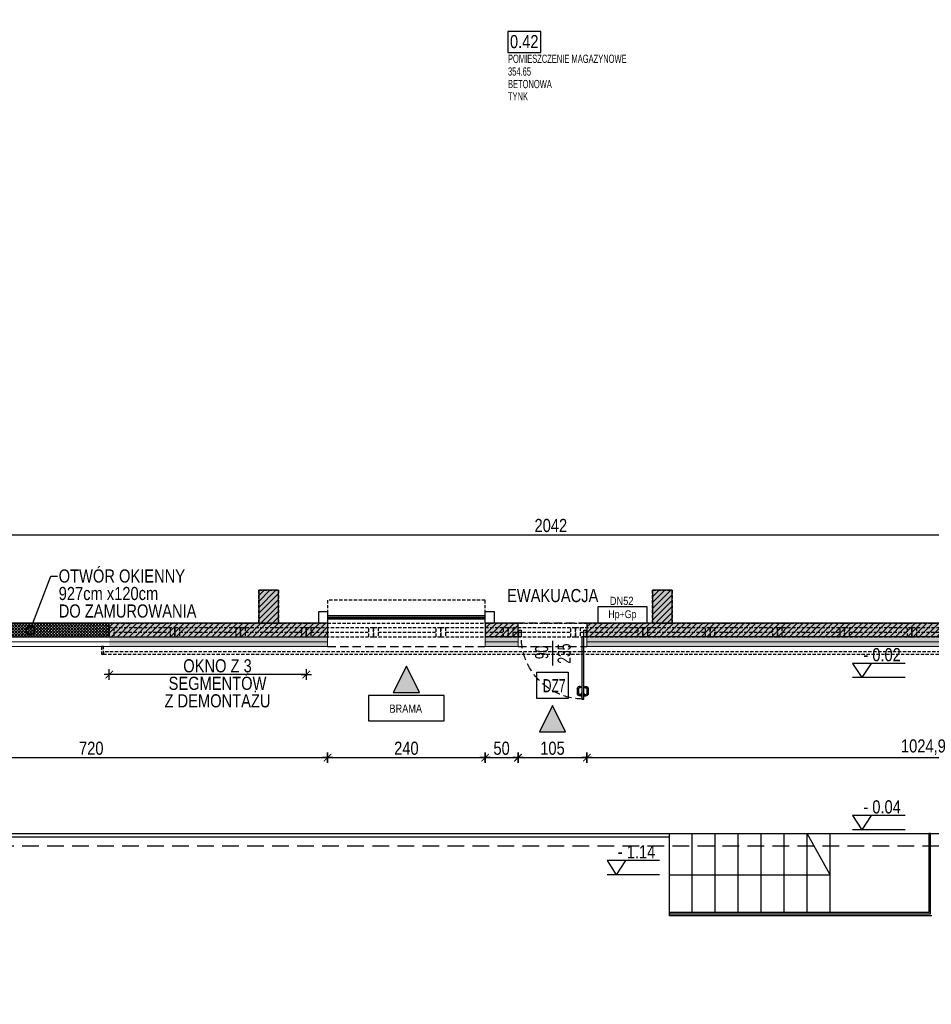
# Model space of a CAD drawing. Header units: millimetres. Extents: x 76192 to 88546, y 19309 to 25840.
# Tile 7 of 61: x 77911 to 79300, y 20811 to 22310. Entities that reach past the tile are written whole.
import ezdxf
from ezdxf import colors
from ezdxf.entities.mleader import LeaderData, LeaderLine
from ezdxf.enums import TextEntityAlignment as Align
from ezdxf.math import Vec2, Vec3

# ---------------------------------------------------------------- set-up
doc = ezdxf.new("R2010")
doc.units = ezdxf.units.MM
doc.set_wipeout_variables(frame=1)
doc.linetypes.add('DASHED', pattern=[0.75, 0.5, -0.25])
doc.linetypes.add('DASHEDX2', pattern=[38.1, 25.4, -12.7])
doc.layers.get('DEFPOINTS').update_dxf_attribs({"lineweight": 9})
for name, color, linetype in [('_HSA_HATCH_WYPEŁNIENIA_PRZEGRÓD', 205, 'Continuous'), ('_HSA_HYDRANTY', 20, 'Continuous'), ('_HSA_KOTY', 150, 'Continuous'), ('_HSA_NUMERACJA POMIESZCZEN', 43, 'Continuous'), ('_HSA_OPIS', 43, 'Continuous'), ('_HSA_OPIS_STOLARKA_WEWNĘTRZNA', 43, 'Continuous'), ('_HSA_PRZERYWANE', 153, 'DASHEDX2'), ('_HSA_SCHODY', 122, 'Continuous'), ('_HSA_STOLARKA_WEWNĘTRZNA', 132, 'Continuous'), ('_HSA_STOLARKA_ZEWNĘTRZNA', 132, 'Continuous'), ('_HSA_WIDOKOWE', 1, 'Continuous'), ('_HSA_WIDOKOWE_CIENKIE', 8, 'Continuous'), ('_HSA_WYM_100', 141, 'Continuous'), ('_HSA_ŚCIANY_KONSTRUKCYJNE', 3, 'Continuous'), ('_HSA_ŚCIANY_MUROWANE', 4, 'Continuous')]:
    doc.layers.add(name, color=color, linetype=linetype)
doc.layers.add('_HSA_IZOLACJA_TERMICZNA', color=2, linetype='Continuous', lineweight=5)
doc.layers.add('_HSA_NUMERACJA POMIESZCZEN POMOC', color=7, linetype='Continuous', true_color=0x38940a, plot=False)
doc.layers.add('_HSA_OPIS_STOLARKA_ZEWNĘTRZNA_POMOC', color=7, linetype='Continuous', true_color=0x6cc7f4, plot=False)
doc.layers.add('_HSA_POWIERZCHNIA_UŻYTKOWA', color=115, linetype='DASHED', plot=False)
doc.styles.add('Arial', font='Arial.ttf')
doc.styles.add('Arial Narrow_1', font='Arial Narrow.ttf', dxfattribs={"width": 0.8, "height": 200})
doc.styles.add('ARIAL_100', font='Arial.ttf', dxfattribs={"width": 0.8, "height": 20})
doc.styles.add('ARIAL_30', font='Arial.ttf', dxfattribs={"width": 0.8, "height": 7})
doc.styles.add('ARIAL_50', font='Arial Narrow.ttf', dxfattribs={"width": 0.8, "height": 10})
doc.linetypes.add('BATTING', pattern='A,0.00254,-2.54,[134,ltypeshp.shx,S=2.54,R=0,X=-2.54,Y=0],-5.08,[134,ltypeshp.shx,S=2.54,R=180,X=2.54,Y=0],-2.54', length=10.16254)
doc.dimstyles.new('WYM_WEWN_100', dxfattribs={"dimtxt": 20, "dimasz": 2, "dimexe": 10, "dimexo": 0, "dimgap": 4, "dimtad": 1, "dimdec": 1, "dimrnd": 0.1, "dimtxsty": 'ARIAL_100', "dimblk": 'Wym-03', "dimcen": 0, "dimdle": 10, "dimse1": 1, "dimse2": 1, "dimclrt": 256, "dimazin": 2, "dimtfac": 1, "dimtdec": 1, "dimtix": 1, "dimtmove": 2, "dimatfit": 0, "dimfxl": 1, "dimtolj": 1, "dimtzin": 0, "dimarcsym": 0})

# ---------------------------------------------------------------- blocks, each defined once
blk = doc.blocks.new('A$C181A6C00')
blk.add_hatch(color=256).paths.add_polyline_path([(50, -25), (0, 0), (50, 25)])
blk.add_lwpolyline([(50, -25), (0, 0), (50, 25), (50, -25)])
blk = doc.blocks.new('A$C88e31ec9')
blk.add_lwpolyline([(-57.6, -38.6), (57.6, -38.6), (57.6, 0), (-57.6, 0)], close=True)
at = {"style": 'Arial', "width": 0.8}
blk.add_text('BRAMA', height=12.5, dxfattribs=at).set_placement((-1, -26.2), align=Align.CENTER)
blk = doc.blocks.new('KOTA')
for p in [(-28, 43.4), (28, 43.4)]:
    blk.add_line(p, (0, 0))
blk.add_lwpolyline([(131.6, 43.4), (-28, 43.4)])
at = {"style": 'Arial', "width": 0.8}
blk.add_attdef('0000', (4.6, 49.9), '', height=40, dxfattribs=at)
blk = doc.blocks.new('*U473')
at = {"linetype": 'ByBlock', "ltscale": 10}
for p, q in [((0, 14), (102.5, 14)), ((0, 0), (0, 14)), ((0, 0), (102.5, 0)), ((7, 0), (7, 14)), ((7, 7), (95.5, 7)), ((95.5, 14), (95.5, 0)), ((102.5, 14), (102.5, 0))]:
    blk.add_line(p, q, dxfattribs=at)
blk = doc.blocks.new('*U474')
at = {"linetype": 'ByBlock', "ltscale": 10}
for p, q in [((0, 14), (102.5, 14)), ((0, 0), (0, 14)), ((0, 0), (102.5, 0)), ((7, 0), (7, 14)), ((7, 7), (95.5, 7)), ((95.5, 14), (95.5, 0)), ((102.5, 14), (102.5, 0))]:
    blk.add_line(p, q, dxfattribs=at)
blk = doc.blocks.new('*U475')
at = {"linetype": 'ByBlock', "ltscale": 10}
for p, q in [((0, 14), (102.5, 14)), ((0, 0), (0, 14)), ((0, 0), (102.5, 0)), ((7, 0), (7, 14)), ((7, 7), (95.5, 7)), ((95.5, 14), (95.5, 0)), ((102.5, 14), (102.5, 0))]:
    blk.add_line(p, q, dxfattribs=at)
blk = doc.blocks.new('*U476')
at = {"linetype": 'ByBlock', "ltscale": 10}
for p, q in [((0, 14), (102.5, 14)), ((0, 0), (0, 14)), ((0, 0), (102.5, 0)), ((7, 0), (7, 14)), ((7, 7), (95.5, 7)), ((95.5, 14), (95.5, 0)), ((102.5, 14), (102.5, 0))]:
    blk.add_line(p, q, dxfattribs=at)
blk = doc.blocks.new('*U477')
at = {"linetype": 'ByBlock', "ltscale": 10}
for p, q in [((0, 14), (102.5, 14)), ((0, 0), (0, 14)), ((0, 0), (102.5, 0)), ((7, 0), (7, 14)), ((7, 7), (95.5, 7)), ((95.5, 14), (95.5, 0)), ((102.5, 14), (102.5, 0))]:
    blk.add_line(p, q, dxfattribs=at)
blk = doc.blocks.new('*U467')
at = {"linetype": 'ByBlock', "ltscale": 10}
for p, q in [((0, 14), (102.5, 14)), ((0, 0), (0, 14)), ((0, 0), (102.5, 0)), ((7, 0), (7, 14)), ((7, 7), (95.5, 7)), ((95.5, 14), (95.5, 0)), ((102.5, 14), (102.5, 0))]:
    blk.add_line(p, q, dxfattribs=at)
blk = doc.blocks.new('*U468')
at = {"linetype": 'ByBlock', "ltscale": 10}
for p, q in [((0, 14), (102.5, 14)), ((0, 0), (0, 14)), ((0, 0), (102.5, 0)), ((7, 0), (7, 14)), ((7, 7), (95.5, 7)), ((95.5, 14), (95.5, 0)), ((102.5, 14), (102.5, 0))]:
    blk.add_line(p, q, dxfattribs=at)
blk = doc.blocks.new('*U469')
at = {"linetype": 'ByBlock', "ltscale": 10}
for p, q in [((0, 14), (102.5, 14)), ((0, 0), (0, 14)), ((0, 0), (102.5, 0)), ((7, 0), (7, 14)), ((7, 7), (95.5, 7)), ((95.5, 14), (95.5, 0)), ((102.5, 14), (102.5, 0))]:
    blk.add_line(p, q, dxfattribs=at)
blk = doc.blocks.new('*U470')
at = {"linetype": 'ByBlock', "ltscale": 10}
for p, q in [((0, 14), (102.5, 14)), ((0, 0), (0, 14)), ((0, 0), (102.5, 0)), ((7, 0), (7, 14)), ((7, 7), (95.5, 7)), ((95.5, 14), (95.5, 0)), ((102.5, 14), (102.5, 0))]:
    blk.add_line(p, q, dxfattribs=at)
blk = doc.blocks.new('*U471')
at = {"linetype": 'ByBlock', "ltscale": 10}
for p, q in [((0, 14), (102.5, 14)), ((0, 0), (0, 14)), ((0, 0), (102.5, 0)), ((7, 0), (7, 14)), ((7, 7), (95.5, 7)), ((95.5, 14), (95.5, 0)), ((102.5, 14), (102.5, 0))]:
    blk.add_line(p, q, dxfattribs=at)
blk = doc.blocks.new('NUMERACJA_POMIESZCZEŃ_200')
blk.add_lwpolyline([(50, 31.9), (0, 31.9), (0, 0), (50, 0)], close=True)
at = {"style": 'ARIAL_100', "width": 0.8}
blk.add_attdef('OPIS_TABELKA', (3, 6.5), '', height=20, dxfattribs=at)
at = {"layer": '_HSA_NUMERACJA POMIESZCZEN POMOC', "style": 'ARIAL_50', "width": 0.8}
for tag, p in [('NAZWA', (0, -15.9)), ('POWIERZCHNIA', (0, -35.3)), ('POSADZKA', (0, -54.4)), ('SUFIT', (0, -73.1))]:
    blk.add_attdef(tag, p, '', height=12.5, dxfattribs=at)
blk = doc.blocks.new('hydrant+gasnica')
blk.add_wipeout([(0, 25), (74, 25), (74, 0), (0, 0)])
blk.add_lwpolyline([(0, 25), (74, 25), (74, 0), (0, 0), (0, 25)])
at = {"style": 'Arial', "width": 0.8}
blk.add_text('Hp+Gp', height=12, dxfattribs=at).set_placement((37, 7.5), align=Align.CENTER)
blk = doc.blocks.new('*U526')
for p, q in [((96.275, 90), (93.175, 90)), ((96.275, 91.25), (97.075, 91.25)), ((96.275, 86.75), (96.275, 91.25)), ((100.8, 91.25), (100, 91.25)), ((100.8, 86.75), (100.8, 91.25)), ((100.8, 90), (103.9, 90)), ((90.175, 78.86), (90.175, 87)), ((92.175, 78.86), (92.175, 87)), ((96.275, 88), (93.175, 88)), ((95.275, 77.86), (93.175, 77.86)), ((95.275, 75.86), (93.175, 75.86)), ((95.275, 75.86), (95.275, 77.86)), ((97.075, 86.75), (96.275, 86.75)), ((100, 86.75), (100.8, 86.75)), ((100.8, 88), (103.9, 88)), ((101.8, 75.86), (101.8, 77.86)), ((101.8, 77.86), (103.9, 77.86)), ((101.8, 75.86), (103.9, 75.86)), ((104.9, 78.86), (104.9, 87)), ((106.9, 78.86), (106.9, 87))]:
    blk.add_line(p, q)
for points in [[(100, 0), (97.075, 0), (97.075, 95), (100, 95)], [(1, 0), (1, -10), (5, -10), (5, 0)], [(100, 0), (100, -10), (104, -10), (104, 0)]]:
    blk.add_lwpolyline(points, close=True)
for points in [[(0, 0), (0, -10)], [(105, 0), (105, -10)]]:
    blk.add_lwpolyline(points)
at = {"linetype": 'DASHED', "ltscale": 25}
blk.add_arc((100, 0), 95, 90, 180, dxfattribs=at)
for centre, radius, start, end in [((93.175, 87), 3, 90, 180), ((103.9, 87), 3, 0, 90), ((93.175, 78.86), 3, 180, 270), ((93.175, 87), 1, 90, 180), ((93.175, 78.86), 1, 180, 270), ((103.9, 87), 1, 0, 90), ((103.9, 78.86), 3, 270, 0), ((103.9, 78.86), 1, 270, 0)]:
    blk.add_arc(centre, radius, start, end)
blk = doc.blocks.new('Wym-03')
for p, q in [((-4, 0), (4, 0)), ((0, 4), (0, -4))]:
    blk.add_line(p, q)
blk.add_lwpolyline([(-2.83, -2.83, 0.8, 0.8, 0), (2.83, 2.83, 0.05, 0.05, 0)], format="xyseb")
blk = doc.blocks.new('*D560')
at = {"layer": '_HSA_OPIS', "color": 0, "lineweight": -2}
blk.add_line((78345.8, 21312.8), (78049.8, 21312.8), dxfattribs=at)
at = {"layer": 'DEFPOINTS', "color": 0}
for p in [(78047.8, 21370.5), (78347.8, 21370.5), (78047.8, 21312.8)]:
    blk.add_point(p, dxfattribs=at)
at = {"layer": '_HSA_OPIS', "color": 0, "lineweight": -2, "xscale": 2, "yscale": 2, "zscale": 2, "rotation": 180}
blk.add_blockref('Wym-03', (78047.8, 21312.8), dxfattribs=at)
at = {"layer": '_HSA_OPIS', "color": 0, "lineweight": -2, "xscale": 2, "yscale": 2, "zscale": 2}
blk.add_blockref('Wym-03', (78347.8, 21312.8), dxfattribs=at)
blk = doc.blocks.new('*U447')
at = {"linetype": 'ByBlock', "ltscale": 10}
for p, q in [((0, 14), (100, 14)), ((0, 0), (0, 14)), ((0, 0), (100, 0)), ((7, 0), (7, 14)), ((7, 7), (93, 7)), ((93, 14), (93, 0)), ((100, 14), (100, 0))]:
    blk.add_line(p, q, dxfattribs=at)
blk = doc.blocks.new('*U448')
at = {"linetype": 'ByBlock', "ltscale": 10}
for p, q in [((0, 14), (100, 14)), ((0, 0), (0, 14)), ((0, 0), (100, 0)), ((7, 0), (7, 14)), ((7, 7), (93, 7)), ((93, 14), (93, 0)), ((100, 14), (100, 0))]:
    blk.add_line(p, q, dxfattribs=at)
blk = doc.blocks.new('*U431')
at = {"linetype": 'ByBlock', "ltscale": 10}
for p, q in [((0, 14), (100, 14)), ((0, 0), (0, 14)), ((0, 0), (100, 0)), ((7, 0), (7, 14)), ((7, 7), (93, 7)), ((93, 14), (93, 0)), ((100, 14), (100, 0))]:
    blk.add_line(p, q, dxfattribs=at)
blk = doc.blocks.new('_DotSmall')
at = {"color": 0, "linetype": 'ByBlock', "const_width": 0.5}
blk.add_lwpolyline([(-0.0625, 0, 1), (0.0625, 0, 1)], format="xyb", close=True, dxfattribs=at)
blk = doc.blocks.new('*D692')
at = {"layer": '_HSA_WYM_100', "color": 0, "lineweight": -2}
blk.add_line((80088.3, 19377.4), (78049.8, 19377.4), dxfattribs=at)
at = {"layer": 'DEFPOINTS', "color": 0}
for p in [(78047.8, 21370.5), (80090.3, 21370.5), (78047.8, 19377.4)]:
    blk.add_point(p, dxfattribs=at)
at = {"layer": '_HSA_WYM_100', "color": 0, "lineweight": -2, "xscale": 2, "yscale": 2, "zscale": 2, "rotation": 180}
blk.add_blockref('Wym-03', (78047.8, 19377.4), dxfattribs=at)
at = {"layer": '_HSA_WYM_100', "color": 0, "lineweight": -2, "xscale": 2, "yscale": 2, "zscale": 2}
blk.add_blockref('Wym-03', (80090.3, 19377.4), dxfattribs=at)
at = {"layer": '_HSA_WYM_100', "insert": (79069.1, 19393.4), "char_height": 20, "attachment_point": 5, "style": 'ARIAL_100'}
blk.add_mtext('\\A1;2042,5', dxfattribs=at)
blk = doc.blocks.new('*D693')
at = {"layer": '_HSA_WYM_100', "color": 0, "lineweight": -2}
blk.add_line((78045.8, 19377.4), (77122.8, 19377.4), dxfattribs=at)
at = {"layer": 'DEFPOINTS', "color": 0}
for p in [(77120.8, 21370.5), (78047.8, 21370.5), (77120.8, 19377.4)]:
    blk.add_point(p, dxfattribs=at)
at = {"layer": '_HSA_WYM_100', "color": 0, "lineweight": -2, "xscale": 2, "yscale": 2, "zscale": 2, "rotation": 180}
blk.add_blockref('Wym-03', (77120.8, 19377.4), dxfattribs=at)
at = {"layer": '_HSA_WYM_100', "color": 0, "lineweight": -2, "xscale": 2, "yscale": 2, "zscale": 2}
blk.add_blockref('Wym-03', (78047.8, 19377.4), dxfattribs=at)
at = {"layer": '_HSA_WYM_100', "insert": (77584.3, 19391.6), "char_height": 20, "attachment_point": 5, "style": 'ARIAL_100'}
blk.add_mtext('\\A1;927', dxfattribs=at)
blk = doc.blocks.new('*D697')
at = {"layer": '_HSA_WYM_100', "color": 0, "lineweight": -2}
blk.add_line((86737.3, 19347.4), (76433.3, 19347.4), dxfattribs=at)
at = {"layer": 'DEFPOINTS', "color": 0}
for p in [(76431.3, 21355.5), (86739.3, 19527.4), (76431.3, 19347.4)]:
    blk.add_point(p, dxfattribs=at)
at = {"layer": '_HSA_WYM_100', "color": 0, "lineweight": -2, "xscale": 2, "yscale": 2, "zscale": 2, "rotation": 180}
blk.add_blockref('Wym-03', (76431.3, 19347.4), dxfattribs=at)
at = {"layer": '_HSA_WYM_100', "color": 0, "lineweight": -2, "xscale": 2, "yscale": 2, "zscale": 2}
blk.add_blockref('Wym-03', (86739.3, 19347.4), dxfattribs=at)
at = {"layer": '_HSA_WYM_100', "insert": (81585.3, 19361.6), "char_height": 20, "attachment_point": 5, "style": 'ARIAL_100'}
blk.add_mtext('\\A1;10308', dxfattribs=at)
blk = doc.blocks.new('*D726')
at = {"layer": '_HSA_WYM_100', "color": 0, "lineweight": -2}
blk.add_line((76281.3, 20766.1), (76281.3, 22652.5), dxfattribs=at)
at = {"layer": 'DEFPOINTS', "color": 0}
for p in [(76281.3, 22654.5), (76431.3, 22654.5), (86739.3, 20764.1)]:
    blk.add_point(p, dxfattribs=at)
at = {"layer": '_HSA_WYM_100', "color": 0, "lineweight": -2, "xscale": 2, "yscale": 2, "zscale": 2}
for p, rotation in [((76281.3, 22654.5), 90), ((76281.3, 20764.1), 270)]:
    blk.add_blockref('Wym-03', p, dxfattribs=dict(at, rotation=rotation))
at = {"layer": '_HSA_WYM_100', "insert": (76265.3, 21709.3), "char_height": 20, "attachment_point": 5, "rotation": 90, "style": 'ARIAL_100'}
blk.add_mtext('\\A1;1890,4', dxfattribs=at)
blk = doc.blocks.new('*D730')
at = {"layer": '_HSA_WYM_100', "color": 0, "lineweight": -2}
blk.add_line((76251.3, 21353.5), (76251.3, 19529.4), dxfattribs=at)
at = {"layer": 'DEFPOINTS', "color": 0}
for p in [(76431.3, 21355.5), (76251.3, 19527.4), (86739.3, 19527.4)]:
    blk.add_point(p, dxfattribs=at)
at = {"layer": '_HSA_WYM_100', "color": 0, "lineweight": -2, "xscale": 2, "yscale": 2, "zscale": 2}
for p, rotation in [((76251.3, 21355.5), 90), ((76251.3, 19527.4), 270)]:
    blk.add_blockref('Wym-03', p, dxfattribs=dict(at, rotation=rotation))
at = {"layer": '_HSA_WYM_100', "insert": (76235.3, 20441.5), "char_height": 20, "attachment_point": 5, "rotation": 90, "style": 'ARIAL_100'}
blk.add_mtext('\\A1;1828,1', dxfattribs=at)
blk = doc.blocks.new('*D735')
at = {"layer": '_HSA_WYM_100', "color": 0, "lineweight": -2}
blk.add_line((77662.3, 21186.3), (78378.3, 21186.3), dxfattribs=at)
at = {"layer": 'DEFPOINTS', "color": 0}
for p in [(77660.3, 21355.5), (78380.3, 21355.5), (78380.3, 21186.3)]:
    blk.add_point(p, dxfattribs=at)
at = {"layer": '_HSA_WYM_100', "color": 0, "lineweight": -2, "xscale": 2, "yscale": 2, "zscale": 2}
for p, rotation in [((77660.3, 21186.3), 179.9999999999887), ((78380.3, 21186.3), 359.9999999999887)]:
    blk.add_blockref('Wym-03', p, dxfattribs=dict(at, rotation=rotation))
at = {"layer": '_HSA_WYM_100', "insert": (78020.3, 21200.5), "char_height": 20, "attachment_point": 5, "style": 'ARIAL_100'}
blk.add_mtext('\\A1;720', dxfattribs=at)
blk = doc.blocks.new('*D736')
at = {"layer": '_HSA_WYM_100', "color": 0, "lineweight": -2}
blk.add_line((78382.3, 21186.3), (78618.3, 21186.3), dxfattribs=at)
at = {"layer": 'DEFPOINTS', "color": 0}
for p in [(78380.3, 21355.5), (78620.3, 21355.5), (78620.3, 21186.3)]:
    blk.add_point(p, dxfattribs=at)
at = {"layer": '_HSA_WYM_100', "color": 0, "lineweight": -2, "xscale": 2, "yscale": 2, "zscale": 2}
for p, rotation in [((78380.3, 21186.3), 179.9999999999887), ((78620.3, 21186.3), 359.9999999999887)]:
    blk.add_blockref('Wym-03', p, dxfattribs=dict(at, rotation=rotation))
at = {"layer": '_HSA_WYM_100', "insert": (78500.3, 21200.5), "char_height": 20, "attachment_point": 5, "style": 'ARIAL_100'}
blk.add_mtext('\\A1;240', dxfattribs=at)
blk = doc.blocks.new('*D737')
at = {"layer": '_HSA_WYM_100', "color": 0, "lineweight": -2}
blk.add_line((78622.3, 21186.3), (78668.3, 21186.3), dxfattribs=at)
at = {"layer": 'DEFPOINTS', "color": 0}
for p in [(78620.3, 21355.5), (78670.3, 21355.5), (78670.3, 21186.3)]:
    blk.add_point(p, dxfattribs=at)
at = {"layer": '_HSA_WYM_100', "color": 0, "lineweight": -2, "xscale": 2, "yscale": 2, "zscale": 2}
for p, rotation in [((78620.3, 21186.3), 179.9999999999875), ((78670.3, 21186.3), 359.9999999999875)]:
    blk.add_blockref('Wym-03', p, dxfattribs=dict(at, rotation=rotation))
at = {"layer": '_HSA_WYM_100', "insert": (78645.3, 21200.5), "char_height": 20, "attachment_point": 5, "style": 'ARIAL_100'}
blk.add_mtext('\\A1;50', dxfattribs=at)
blk = doc.blocks.new('*D738')
at = {"layer": '_HSA_WYM_100', "color": 0, "lineweight": -2}
blk.add_line((78672.3, 21186.3), (78773.3, 21186.3), dxfattribs=at)
at = {"layer": 'DEFPOINTS', "color": 0}
for p in [(78670.3, 21355.5), (78775.3, 21355.5), (78775.3, 21186.3)]:
    blk.add_point(p, dxfattribs=at)
at = {"layer": '_HSA_WYM_100', "color": 0, "lineweight": -2, "xscale": 2, "yscale": 2, "zscale": 2}
for p, rotation in [((78670.3, 21186.3), 179.9999999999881), ((78775.3, 21186.3), 359.9999999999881)]:
    blk.add_blockref('Wym-03', p, dxfattribs=dict(at, rotation=rotation))
at = {"layer": '_HSA_WYM_100', "insert": (78722.8, 21200.5), "char_height": 20, "attachment_point": 5, "style": 'ARIAL_100'}
blk.add_mtext('\\A1;105', dxfattribs=at)
blk = doc.blocks.new('*D739')
at = {"layer": '_HSA_WYM_100', "color": 0, "lineweight": -2}
blk.add_line((78777.3, 21186.3), (79798.2, 21186.3), dxfattribs=at)
at = {"layer": 'DEFPOINTS', "color": 0}
for p in [(78775.3, 21355.5), (79800.2, 21355.5), (79800.2, 21186.3)]:
    blk.add_point(p, dxfattribs=at)
at = {"layer": '_HSA_WYM_100', "color": 0, "lineweight": -2, "xscale": 2, "yscale": 2, "zscale": 2}
for p, rotation in [((78775.3, 21186.3), 179.9999999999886), ((79800.2, 21186.3), 359.9999999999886)]:
    blk.add_blockref('Wym-03', p, dxfattribs=dict(at, rotation=rotation))
at = {"layer": '_HSA_WYM_100', "insert": (79287.8, 21202.3), "char_height": 20, "attachment_point": 5, "style": 'ARIAL_100'}
blk.add_mtext('\\A1;1024,9', dxfattribs=at)
blk = doc.blocks.new('*U833')
at = {"linetype": 'ByBlock', "ltscale": 10}
for points in [[(-3.1, 0), (-6, 0), (-6, 11.4), (-3.1, 11.4)], [(-3.1, 11.4), (2052, 11.4), (2052, 8.2), (-3.1, 8.2)], [(2054.5, 11.4), (2052, 11.4), (2052, 0), (2054.5, 0)]]:
    blk.add_lwpolyline(points, close=True, dxfattribs=at)
blk = doc.blocks.new('*D1008')
at = {"layer": '_HSA_WYM_100', "color": 0, "lineweight": -2}
blk.add_line((77701.3, 21525.6), (79739.3, 21525.6), dxfattribs=at)
at = {"layer": 'DEFPOINTS', "color": 0}
for p in [(77699.3, 21521.7), (79741.3, 21525.6), (79741.3, 21525.1)]:
    blk.add_point(p, dxfattribs=at)
at = {"layer": '_HSA_WYM_100', "color": 0, "lineweight": -2, "xscale": 2, "yscale": 2, "zscale": 2}
for p, rotation in [((77699.3, 21525.6), 180.0000000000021), ((79741.3, 21525.6), 2.14361286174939e-12)]:
    blk.add_blockref('Wym-03', p, dxfattribs=dict(at, rotation=rotation))
at = {"layer": '_HSA_WYM_100', "insert": (78720.3, 21539.8), "char_height": 20, "attachment_point": 5, "style": 'ARIAL_100'}
blk.add_mtext('\\A1;2042', dxfattribs=at)

msp = doc.modelspace()

# ---------------------------------------------------------------- hatches: boundary and pattern name
at = {"layer": '_HSA_HATCH_WYPEŁNIENIA_PRZEGRÓD'}
h = msp.add_hatch(dxfattribs=at)
h.set_pattern_fill('ANSI31', color=256, scale=2, style=0)
h.set_pattern_definition([(45, (16000, 0), (-4.49012806, 4.49012806), [])])
h.paths.add_polyline_path([(77705.33, 21441.25), (77675.33, 21441.25), (77675.33, 21391.25), (77690.33, 21391.25), (77705.33, 21391.25)])
h.paths.add_polyline_path([(77699.33, 21838.39), (77681.33, 21838.39), (77681.33, 21441.25), (77699.33, 21441.25)])
h.paths.add_polyline_path([(77712.54, 21884.11), (77668.54, 21884.11), (77668.54, 21838.39), (77712.54, 21838.39)])
h.paths.add_polyline_path([(77699.33, 22278.39), (77681.33, 22278.39), (77681.33, 21884.11), (77699.33, 21884.11)])
h.paths.add_polyline_path([(77712.54, 22324.11), (77668.54, 22324.11), (77668.54, 22278.39), (77712.54, 22278.39)])
h.paths.add_polyline_path([(77712.54, 22362.89), (77668.54, 22362.89), (77668.54, 22324.11), (77712.54, 22324.11)])
h.paths.add_polyline_path([(77712.54, 22581.67), (77668.54, 22581.67), (77668.54, 22542.89), (77712.54, 22542.89)])
h.paths.add_polyline_path([(77712.54, 22627.39), (77668.54, 22627.39), (77668.54, 22581.67), (77712.54, 22581.67)])
h.paths.add_polyline_path([(77705.33, 23216.14), (77675.33, 23216.14), (77675.33, 23166.14), (77705.33, 23166.14)])
h.paths.add_polyline_path([(77699.33, 23166.14), (77681.33, 23166.14), (77681.33, 22627.39), (77699.33, 22627.39)])
h.paths.add_polyline_path([(78305.33, 23216.14), (78275.33, 23216.14), (78275.33, 23166.14), (78305.33, 23166.14)])
h.paths.add_polyline_path([(78905.33, 23216.14), (78875.33, 23216.14), (78875.33, 23166.14), (78905.33, 23166.14)])
h.paths.add_polyline_path([(79505.33, 23216.14), (79475.33, 23216.14), (79475.33, 23166.14), (79505.33, 23166.14)])
h.paths.add_polyline_path([(79499.33, 23166.14), (79481.33, 23166.14), (79481.33, 22627.39), (79499.33, 22627.39)])
h.paths.add_polyline_path([(79513.14, 22599.67), (79513.14, 22627.39), (79469.14, 22627.39), (79469.14, 22581.67), (79513.14, 22581.67)])
h.paths.add_polyline_path([(79728.54, 22599.67), (79513.14, 22599.67), (79513.14, 22581.67), (79728.54, 22581.67)])
h.paths.add_polyline_path([(79772.54, 22627.39), (79728.54, 22627.39), (79728.54, 22581.67), (79772.54, 22581.67)])
h.paths.add_polyline_path([(79762.03, 22581.67), (79744.03, 22581.67), (79744.03, 22536.89), (79762.03, 22536.89)])
h.paths.add_polyline_path([(79849.38, 22599.67), (79772.54, 22599.67), (79772.54, 22581.67), (79849.38, 22581.67)])
h.paths.add_polyline_path([(80101.79, 22581.67), (80083.79, 22581.67), (80083.79, 22536.89), (80101.79, 22536.89)])
h.paths.add_polyline_path([(80099.08, 23166.14), (80081.08, 23166.14), (80081.08, 22627.39), (80099.08, 22627.39)])
h.paths.add_polyline_path([(80112.3, 22627.39), (80068.3, 22627.39), (80068.3, 22581.67), (80112.3, 22581.67)])
h.paths.add_polyline_path([(80068.3, 22599.67), (79967.38, 22599.67), (79967.38, 22581.67), (80068.3, 22581.67)])
h.paths.add_polyline_path([(80105.33, 23216.14), (80075.33, 23216.14), (80075.33, 23166.14), (80105.33, 23166.14)])
h.paths.add_polyline_path([(80101.79, 22368.89), (80083.79, 22368.89), (80083.79, 22324.11), (80101.79, 22324.11)])
h.paths.add_polyline_path([(80112.3, 22324.11), (80068.3, 22324.11), (80068.3, 22278.39), (80112.3, 22278.39)])
h.paths.add_polyline_path([(80099.08, 22278.39), (80081.08, 22278.39), (80081.08, 21884.11), (80099.08, 21884.11)])
h.paths.add_polyline_path([(79762.03, 22368.89), (79744.03, 22368.89), (79744.03, 22324.11), (79762.03, 22324.11)])
h.paths.add_polyline_path([(79772.54, 22324.11), (79728.54, 22324.11), (79728.54, 22278.39), (79772.54, 22278.39)])
h.paths.add_polyline_path([(79759.33, 22278.39), (79741.33, 22278.39), (79741.33, 21884.11), (79759.33, 21884.11)])
h.paths.add_polyline_path([(79772.54, 21884.11), (79728.54, 21884.11), (79728.54, 21838.39), (79772.54, 21838.39)])
h.paths.add_polyline_path([(79759.33, 21838.39), (79741.33, 21838.39), (79741.33, 21441.25), (79759.33, 21441.25)])
h.paths.add_polyline_path([(80099.08, 21838.39), (80081.08, 21838.39), (80081.08, 21718.39), (80099.08, 21718.39)])
h.paths.add_polyline_path([(80099.08, 21550.39), (80081.08, 21550.39), (80081.08, 21441.25), (80099.08, 21441.25)])
h.paths.add_polyline_path([(80105.33, 21441.25), (80075.33, 21441.25), (80075.33, 21391.25), (80105.33, 21391.25)])
h.paths.add_polyline_path([(80112.3, 21884.11), (80068.3, 21884.11), (80068.3, 21838.39), (80112.3, 21838.39)])
h.paths.add_polyline_path([(79765.08, 21441.25), (79735.08, 21441.25), (79735.08, 21391.25), (79765.08, 21391.25)])
h.paths.add_polyline_path([(79505.33, 21441.25), (79475.33, 21441.25), (79475.33, 21391.25), (79505.33, 21391.25)])
h.paths.add_polyline_path([(78905.33, 21441.25), (78875.33, 21441.25), (78875.33, 21391.25), (78905.33, 21391.25)])
h.paths.add_polyline_path([(78380.33, 21391.25), (77690.33, 21391.25), (77675.33, 21391.25), (77660.33, 21391.25), (77660.33, 21370.53), (78380.33, 21370.53)])
h.paths.add_polyline_path([(78305.33, 21441.25), (78275.33, 21441.25), (78275.33, 21391.25), (78305.33, 21391.25)])
h.paths.add_polyline_path([(78775.33, 21391.25), (78775.33, 21370.53), (79800.21, 21370.53), (79800.21, 21391.25)])
h.paths.add_polyline_path([(78670.33, 21370.53), (78670.33, 21391.25), (78620.33, 21391.25), (78620.33, 21370.53)])
h = msp.add_hatch(color=256, dxfattribs=at)
h.paths.add_polyline_path([(78305.33, 23216.14), (78275.33, 23216.14), (78275.33, 23166.14), (78305.33, 23166.14)])
h.paths.add_polyline_path([(78905.33, 23216.14), (78875.33, 23216.14), (78875.33, 23166.14), (78905.33, 23166.14)])
h.paths.add_polyline_path([(79505.33, 23216.14), (79475.33, 23216.14), (79475.33, 23166.14), (79505.33, 23166.14)])
h.paths.add_polyline_path([(79499.33, 23166.14), (79481.33, 23166.14), (79481.33, 22627.39), (79499.33, 22627.39)])
h.paths.add_polyline_path([(79513.14, 22599.67), (79513.14, 22627.39), (79469.14, 22627.39), (79469.14, 22581.67), (79513.14, 22581.67)])
h.paths.add_polyline_path([(79728.54, 22599.67), (79513.14, 22599.67), (79513.14, 22581.67), (79728.54, 22581.67)])
h.paths.add_polyline_path([(79772.54, 22627.39), (79728.54, 22627.39), (79728.54, 22581.67), (79772.54, 22581.67)])
h.paths.add_polyline_path([(79762.03, 22581.67), (79744.03, 22581.67), (79744.03, 22536.89), (79762.03, 22536.89)])
h.paths.add_polyline_path([(79849.38, 22599.67), (79772.54, 22599.67), (79772.54, 22581.67), (79849.38, 22581.67)])
h.paths.add_polyline_path([(80068.3, 22599.67), (79967.38, 22599.67), (79967.38, 22581.67), (80068.3, 22581.67)])
h.paths.add_polyline_path([(79762.03, 22368.89), (79744.03, 22368.89), (79744.03, 22324.11), (79762.03, 22324.11)])
h.paths.add_polyline_path([(79772.54, 22324.11), (79728.54, 22324.11), (79728.54, 22278.39), (79772.54, 22278.39)])
h.paths.add_polyline_path([(79759.33, 22278.39), (79741.33, 22278.39), (79741.33, 21884.11), (79759.33, 21884.11)])
h.paths.add_polyline_path([(79772.54, 21884.11), (79728.54, 21884.11), (79728.54, 21838.39), (79772.54, 21838.39)])
h.paths.add_polyline_path([(79759.33, 21838.39), (79741.33, 21838.39), (79741.33, 21441.25), (79759.33, 21441.25)])
h.paths.add_polyline_path([(79765.08, 21441.25), (79735.08, 21441.25), (79735.08, 21391.25), (79765.08, 21391.25)])
h.paths.add_polyline_path([(79505.33, 21441.25), (79475.33, 21441.25), (79475.33, 21391.25), (79505.33, 21391.25)])
h.paths.add_polyline_path([(78905.33, 21441.25), (78875.33, 21441.25), (78875.33, 21391.25), (78905.33, 21391.25)])
h.paths.add_polyline_path([(78305.33, 21441.25), (78275.33, 21441.25), (78275.33, 21391.25), (78305.33, 21391.25)])
h.paths.add_polyline_path([(78047.83, 21391.25), (78047.83, 21355.53), (78380.33, 21355.53), (78380.33, 21391.25)])
h.paths.add_polyline_path([(78775.33, 21391.25), (78775.33, 21355.53), (79800.21, 21355.53), (79800.21, 21391.25)])
h.paths.add_polyline_path([(78670.33, 21355.53), (78670.33, 21391.25), (78620.33, 21391.25), (78620.33, 21355.53)])
h = msp.add_hatch(dxfattribs=at)
h.set_pattern_fill('ANSI37', color=256)
h.set_pattern_definition([(45, (78044.8673, 21391.2478), (-2.245064, 2.245064), []), (135, (78044.8673, 21391.2478), (-2.245064, -2.245064), [])])
h.paths.add_polyline_path([(77120.83, 21370.53), (78047.83, 21370.53), (78047.83, 21391.25), (77120.83, 21391.25)])

# ---------------------------------------------------------------- linework, layer by layer
at = {"layer": '_HSA_IZOLACJA_TERMICZNA', "ltscale": 0.1}
for p, q in [((78380.33, 21370.53), (78380.33, 21355.53)), ((78620.33, 21370.53), (78620.33, 21355.53)), ((78670.33, 21355.53), (78670.33, 21370.53)), ((78775.33, 21355.53), (78775.33, 21370.53)), ((77660.33, 21355.53), (78380.33, 21355.53)), ((78620.33, 21355.53), (78670.33, 21355.53)), ((78775.33, 21355.53), (79800.21, 21355.53))]:
    msp.add_line(p, q, dxfattribs=at)
at = {"layer": '_HSA_IZOLACJA_TERMICZNA', "linetype": 'BATTING', "ltscale": 0.1}
for p, q in [((77660.33, 21362.53), (78380.33, 21362.53)), ((78620.33, 21362.53), (78670.33, 21362.53)), ((78775.33, 21362.53), (79800.21, 21362.53))]:
    msp.add_line(p, q, dxfattribs=at)
at = {"layer": '_HSA_KOTY'}
for p, q in [((79259.79, 21308.17), (79179.99, 21308.17)), ((79259.79, 21076.38), (79179.99, 21076.38)), ((78885.83, 21008.03), (78806.03, 21008.03))]:
    msp.add_line(p, q, dxfattribs=at)
at = {"layer": '_HSA_OPIS_STOLARKA_WEWNĘTRZNA'}
msp.add_line((78722.83, 21364.4), (78722.83, 21326.66), dxfattribs=at)
at = {"layer": '_HSA_OPIS_STOLARKA_ZEWNĘTRZNA_POMOC', "flags": 128}
msp.add_lwpolyline([(78698.91, 21316.66), (78746.75, 21316.66), (78746.75, 21276.26), (78698.91, 21276.26)], close=True, dxfattribs=at)
at = {"layer": '_HSA_POWIERZCHNIA_UŻYTKOWA', "ltscale": 10}
msp.add_lwpolyline([(77705.33, 21391.25), (78275.33, 21391.25), (78275.33, 21441.25), (78305.33, 21441.25), (78305.33, 21391.25), (78875.33, 21391.25), (78875.33, 21441.25), (78905.33, 21441.25), (78905.33, 21391.25), (79475.33, 21391.25), (79475.33, 21441.25), (79505.33, 21441.25), (79505.33, 21391.25), (79735.08, 21391.25), (79735.08, 21441.25), (79741.33, 21441.25), (79741.33, 21838.39), (79728.54, 21838.39), (79728.54, 21884.11), (79741.33, 21884.11), (79741.33, 22278.39), (79728.54, 22278.39), (79728.54, 22324.11)], dxfattribs=at)
at = {"layer": '_HSA_PRZERYWANE', "ltscale": 0.5}
for p, q in [((78775.33, 21391.25), (78670.33, 21391.25)), ((78380.33, 21355.53), (78620.33, 21355.53)), ((78670.33, 21355.53), (78775.33, 21355.53))]:
    msp.add_line(p, q, dxfattribs=at)
at = {"layer": '_HSA_PRZERYWANE'}
msp.add_lwpolyline([(76505.33, 21355.53), (76505.33, 21052.11), (86739.33, 21052.11)], dxfattribs=at)
at = {"layer": '_HSA_SCHODY'}
for p, q in [((76446.33, 21070.53), (79295.83, 21070.53)), ((78900.83, 20945.53), (78900.83, 21070.53)), ((78935.83, 20950.53), (78935.83, 21070.53)), ((78970.83, 20950.53), (78970.83, 21070.53)), ((79005.83, 20950.53), (79005.83, 21070.53)), ((79040.83, 20950.53), (79040.83, 21070.53)), ((79075.83, 20950.53), (79075.83, 21070.53)), ((79110.83, 20950.53), (79110.83, 21070.53)), ((79145.83, 21008.03), (79110.83, 21070.53)), ((79145.83, 20950.53), (79145.83, 21070.53)), ((79295.83, 21070.53), (86614.33, 21070.53)), ((76446.33, 21065.53), (78900.83, 21065.53)), ((78900.83, 21008.03), (79145.83, 21008.03)), ((79300.83, 20945.53), (78900.83, 20945.53))]:
    msp.add_line(p, q, dxfattribs=at)
at = {"layer": '_HSA_STOLARKA_ZEWNĘTRZNA', "linetype": 'DASHED', "ltscale": 10}
msp.add_lwpolyline([(78380.33, 21391.25), (78620.33, 21391.25), (78620.33, 21426.22), (78380.33, 21426.22)], close=True, dxfattribs=at)
at = {"layer": '_HSA_STOLARKA_ZEWNĘTRZNA'}
for points in [[(78380.33, 21391.25), (78366.82, 21391.25), (78366.82, 21408.65), (78380.33, 21408.65)], [(78380.33, 21399.95), (78620.33, 21399.95), (78620.33, 21402.17), (78380.33, 21402.17)], [(78633.83, 21391.25), (78620.33, 21391.25), (78620.33, 21408.65), (78633.83, 21408.65)], [(78380.33, 21397.73), (78620.33, 21397.73), (78620.33, 21399.95), (78380.33, 21399.95)]]:
    msp.add_lwpolyline(points, close=True, dxfattribs=at)
at = {"layer": '_HSA_STOLARKA_ZEWNĘTRZNA', "ltscale": 10, "const_width": 2}
for points in [[(78347.83, 21384.53), (78347.83, 21370.53)], [(78860.33, 21384.53), (78860.33, 21370.53)]]:
    msp.add_lwpolyline(points, dxfattribs=at)
at = {"layer": '_HSA_WIDOKOWE'}
msp.add_lwpolyline([(79298.83, 20948.53), (79298.83, 21070.53), (79295.83, 21070.53), (79295.83, 20950.53), (78900.83, 20950.53), (78900.83, 20948.53)], close=True, dxfattribs=at)
at = {"layer": '_HSA_ŚCIANY_KONSTRUKCYJNE'}
for points in [[(78275.33, 21391.25), (78305.33, 21391.25), (78305.33, 21441.25), (78275.33, 21441.25)], [(78875.33, 21391.25), (78905.33, 21391.25), (78905.33, 21441.25), (78875.33, 21441.25)]]:
    msp.add_lwpolyline(points, close=True, dxfattribs=at)
at = {"layer": '_HSA_ŚCIANY_MUROWANE', "ltscale": 0.07}
for p, q in [((78380.33, 21391.25), (77660.33, 21391.25)), ((78380.33, 21391.25), (78380.33, 21370.53)), ((78620.33, 21391.25), (78620.33, 21370.53)), ((78670.33, 21391.25), (78620.33, 21391.25)), ((78670.33, 21370.53), (78670.33, 21391.25)), ((79800.21, 21391.25), (78775.33, 21391.25)), ((78775.33, 21391.25), (78775.33, 21370.53)), ((77660.33, 21370.53), (78380.33, 21370.53)), ((78670.33, 21370.53), (78620.33, 21370.53)), ((79800.21, 21370.53), (78775.33, 21370.53))]:
    msp.add_line(p, q, dxfattribs=at)
msp.add_lwpolyline([(77120.83, 21370.53), (78047.83, 21370.53), (78047.83, 21391.25), (77120.83, 21391.25)], close=True, dxfattribs=at)

# ---------------------------------------------------------------- block references
at = {"layer": '_HSA_KOTY', "xscale": 0.5, "yscale": 0.5, "zscale": 0.5}
for p, values in [((79193.99, 21308.17), {'0000': '- 0.02 '}), ((79193.99, 21076.38), {'0000': '- 0.04'}), ((78820.03, 21008.03), {'0000': '- 1.14'})]:
    msp.add_blockref('KOTA', p, dxfattribs=at).add_auto_attribs(values)
at = {"layer": '_HSA_NUMERACJA POMIESZCZEN', "linetype": 'Continuous'}
msp.add_blockref('NUMERACJA_POMIESZCZEŃ_200', (78655.03, 22260.4), dxfattribs=at).add_auto_attribs({'SUFIT': 'TYNK', 'POSADZKA': 'BETONOWA', 'POWIERZCHNIA': '354.65', 'NAZWA': 'POMIESZCZENIE MAGAZYNOWE', 'OPIS_TABELKA': '0.42'})
at = {"layer": '_HSA_OPIS'}
msp.add_blockref('A$C88e31ec9', (78500.33, 21280.9), dxfattribs=at)
at = {"layer": '_HSA_STOLARKA_WEWNĘTRZNA', "xscale": -1, "rotation": 180}
msp.add_blockref('*U526', (78670.33, 21370.53), dxfattribs=at)
at = {"layer": '_HSA_STOLARKA_ZEWNĘTRZNA', "linetype": 'DASHED', "ltscale": 10, "xscale": -1, "rotation": 180}
for name, p in [('*U431', (78047.83, 21384.53)), ('*U448', (78147.83, 21384.53)), ('*U447', (78247.83, 21384.53)), ('*U471', (78347.83, 21384.53)), ('*U470', (78450.33, 21384.53)), ('*U469', (78552.83, 21384.53)), ('*U468', (78655.33, 21384.53)), ('*U467', (78757.83, 21384.53)), ('*U477', (78860.33, 21384.53)), ('*U476', (78962.83, 21384.53)), ('*U475', (79065.33, 21384.53)), ('*U474', (79167.83, 21384.53)), ('*U473', (79270.33, 21384.53))]:
    msp.add_blockref(name, p, dxfattribs=at)
at = {"layer": '_HSA_WIDOKOWE', "xscale": -0.8, "yscale": 0.8, "zscale": 0.8, "rotation": 90}
for p in [(78500.33, 21325.53), (78722.83, 21265.53)]:
    msp.add_blockref('A$C181A6C00', p, dxfattribs=at)
at = {"layer": '_HSA_WIDOKOWE_CIENKIE', "linetype": 'DASHED', "ltscale": 10, "xscale": -1, "rotation": 180}
msp.add_blockref('*U833', (78041.83, 21355.53), dxfattribs=at)

# ---------------------------------------------------------------- texts
at = {"layer": '_HSA_OPIS', "insert": (78123.87, 21336.18), "char_height": 20, "attachment_point": 1, "line_spacing_factor": 0.8, "style": 'ARIAL_100'}
msp.add_mtext_dynamic_manual_height_columns('\\A1;\\pxqc;OKNO Z 3 SEGMENTÓW\\PZ DEMONTAŻU', width=177.4624, gutter_width=12.5, heights=[0], dxfattribs=at)
at = {"layer": '_HSA_OPIS_STOLARKA_WEWNĘTRZNA', "char_height": 20, "width": 38.481, "attachment_point": 1, "rotation": 90, "style": 'Arial Narrow_1'}
for s, insert in [('235', (78730.6, 21329.42)), ('90', (78696.21, 21336.37))]:
    msp.add_mtext(s, dxfattribs=dict(at, insert=insert))
at = {"layer": '_HSA_OPIS_STOLARKA_ZEWNĘTRZNA_POMOC', "insert": (78708.07, 21305.88), "char_height": 20, "width": 50.0253, "attachment_point": 1, "style": 'Arial Narrow_1'}
msp.add_mtext('DZ7', dxfattribs=at)

# ---------------------------------------------------------------- dimensions: what is measured, and where the dimension line sits
at = {"layer": '_HSA_OPIS'}
dim = msp.add_aligned_dim(p1=(78347.83, 21370.53), p2=(78047.83, 21370.53), distance=57.76, text=' ', dimstyle='WYM_WEWN_100', dxfattribs=at)
dim.commit()
dim.dimension.update_dxf_attribs({"geometry": '*D560', "text_midpoint": (78197.83, 21312.77)})
at = {"layer": '_HSA_WYM_100'}
for base, p1, p2, angle, picture, middle in [((79741.33, 21525.61), (77699.33, 21521.66), (79741.33, 21525.14), 180, '*D1008', (78720.33, 21539.82)), ((76251.33, 19527.42), (76431.33, 21355.53), (86739.33, 19527.42), 90, '*D730', (76235.31, 20441.48)), ((78380.33, 21186.33), (77660.33, 21355.53), (78380.33, 21355.53), 180, '*D735', (78020.33, 21200.54)), ((78620.33, 21186.33), (78380.33, 21355.53), (78620.33, 21355.53), 180, '*D736', (78500.33, 21200.54)), ((78670.33, 21186.33), (78620.33, 21355.53), (78670.33, 21355.53), 180, '*D737', (78645.33, 21200.54)), ((78775.33, 21186.33), (78670.33, 21355.53), (78775.33, 21355.53), 180, '*D738', (78722.83, 21200.54)), ((79800.21, 21186.33), (78775.33, 21355.53), (79800.21, 21355.53), 180, '*D739', (79287.77, 21202.35))]:
    dim = msp.add_linear_dim(base=base, p1=p1, p2=p2, angle=angle, dimstyle='WYM_WEWN_100', dxfattribs=at)
    dim.commit()
    dim.dimension.update_dxf_attribs({"geometry": picture, "text_midpoint": middle})
for base, p1, p2, picture, middle in [((77120.83, 19377.42), (78047.83, 21370.53), (77120.83, 21370.53), '*D693', (77584.33, 19391.64)), ((78047.83, 19377.42), (80090.33, 21370.53), (78047.83, 21370.53), '*D692', (79069.08, 19393.44)), ((76431.33, 19347.42), (86739.33, 19527.42), (76431.33, 21355.53), '*D697', (81585.33, 19361.64))]:
    dim = msp.add_linear_dim(base=base, p1=p1, p2=p2, dimstyle='WYM_WEWN_100', dxfattribs=at)
    dim.commit()
    dim.dimension.update_dxf_attribs({"geometry": picture, "text_midpoint": middle})

# ---------------------------------------------------------------- leaders
at = {"layer": '_HSA_OPIS'}
ml = msp.add_multileader_mtext('Standard', dxfattribs=at)
ml.set_content('OTWÓR OKIENNY\\P927cm x120cm\\PDO ZAMUROWANIA', color=256, style='ARIAL_100')
ml.set_leader_properties()
ml.set_arrow_properties(name='DOTSMALL')
ml.build(insert=Vec2(0, 0))
ml.multileader.update_dxf_attribs({"dogleg_length": 10, "arrow_head_size": 25})
ctx = ml.context
ctx.base_point, ctx.char_height, ctx.arrow_head_size, ctx.plane_origin = Vec3(77968.72, 21462.82), 20, 25, Vec3(78706.66, 22339.57)
notes = []
notes.append((ctx, [(0, (1, 1, 0), (77958.72, 21462.82), (1, 0), 10, [(0, [(77927.41, 21380.39)], 0, [])])]))
ctx.mtext.insert, ctx.mtext.width, ctx.mtext.defined_height, ctx.mtext.line_spacing_factor = Vec3(77970.72, 21472.99), 363.2572, 173.28, 0.8
for ctx, leaders in notes:
    for number, flags, end, landing, length, lines in leaders:
        leader = LeaderData()
        leader.index, (leader.has_last_leader_line, leader.has_dogleg_vector, leader.attachment_direction) = number, flags
        leader.last_leader_point, leader.dogleg_vector, leader.dogleg_length = Vec3(end), Vec3(landing), length
        for number, points, colour, breaks in lines:
            line = LeaderLine()
            line.index, line.vertices, line.color, line.breaks = number, Vec3.list(points), colors.encode_raw_color(colour), breaks
            leader.lines.append(line)
        ctx.leaders.append(leader)

# ---------------------------------------------------------------- next in the draw order: block references
at = {"layer": '_HSA_HYDRANTY'}
msp.add_blockref('hydrant+gasnica', (78792.33, 21391.25), dxfattribs=at)

# ---------------------------------------------------------------- next in the draw order: texts
at = {"layer": '_HSA_HYDRANTY', "insert": (78810.17, 21431.39), "char_height": 12.6, "attachment_point": 1, "style": 'ARIAL_30'}
msp.add_mtext_dynamic_manual_height_columns('DN52', width=259.9004, gutter_width=4050.38, heights=[0], dxfattribs=at)
at = {"layer": '_HSA_OPIS', "insert": (78653.62, 21443.15), "char_height": 20, "width": 68.872, "attachment_point": 1, "style": 'ARIAL_100'}
msp.add_mtext('EWAKUACJA', dxfattribs=at)

# ---------------------------------------------------------------- next in the draw order: dimensions: what is measured, and where the dimension line sits
at = {"layer": '_HSA_WYM_100'}
dim = msp.add_linear_dim(base=(76281.33, 22654.53), p1=(86739.33, 20764.14), p2=(76431.33, 22654.53), angle=270, dimstyle='WYM_WEWN_100', dxfattribs=at)
dim.commit()
dim.dimension.update_dxf_attribs({"geometry": '*D726', "text_midpoint": (76265.31, 21709.33)})

doc.saveas('drawing.dxf')
